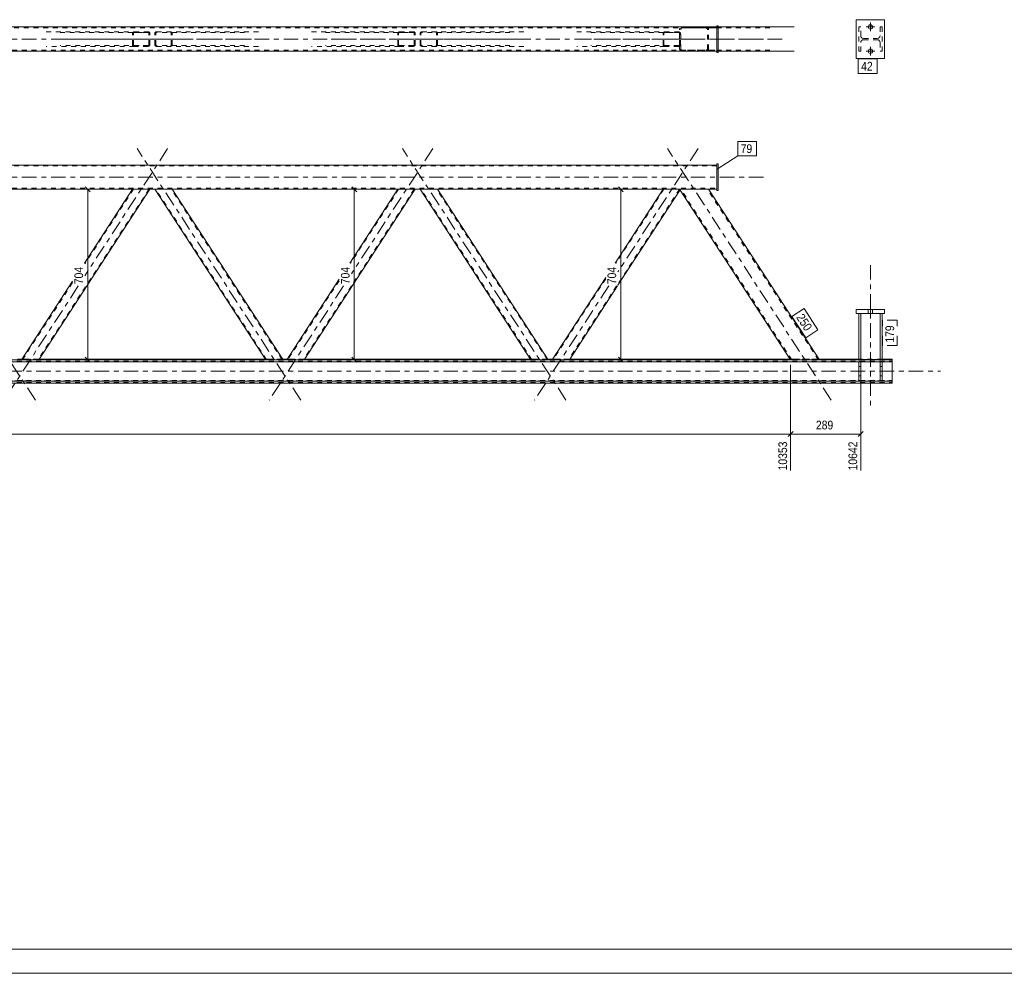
# Model space of a CAD drawing. Header units: millimetres. Extents: x 0 to 914, y 0 to 420.
# Tile 4 of 9: x 500 to 703, y 0 to 197. Entities that reach past the tile are written whole.
import ezdxf

# ---------------------------------------------------------------- set-up
doc = ezdxf.new("R2010")
doc.units = ezdxf.units.MM
for name, pattern in [('XKITLINE00', [0]), ('XKITLINE01', [4, 1, -1, 1, -1]), ('XKITLINE02', [4, 2, -2]), ('XKITLINE03', [6, 3, -1, 1, -1])]:
    doc.linetypes.add(name, pattern=pattern)
for name, color, linetype, lineweight in [('Arkusz rysunku', 3, 'Continuous', 0), ('Element', 2, 'Continuous', 0), ('Wymiar', 4, 'Continuous', 0), ('Znak elementu', 2, 'Continuous', 0), ('Śruba', 3, 'Continuous', 0)]:
    doc.layers.add(name, color=color, linetype=linetype, lineweight=lineweight)
doc.styles.add('ARIAL', font='ARIAL.TTF')

msp = doc.modelspace()

# ---------------------------------------------------------------- linework, layer by layer
at = {"layer": 'Arkusz rysunku', "linetype": 'XKITLINE00', "lineweight": 0}
for p, q in [((5, 5), (909, 5)), ((0, 0), (914, 0))]:
    msp.add_line(p, q, dxfattribs=at)
at = {"layer": 'Element', "linetype": 'XKITLINE00', "lineweight": 0}
for p, q in [((644, 195.22), (174.62, 195.22)), ((644.3, 195.47), (644, 195.47)), ((644, 195.47), (644, 189.97)), ((644.3, 189.97), (644.3, 195.47)), ((659.97, 195.22), (644.3, 195.22)), ((672.78, 188.72), (672.78, 196.72)), ((672.78, 196.72), (678.58, 196.72)), ((678.58, 196.72), (678.58, 188.72)), ((174.62, 190.22), (644, 190.22)), ((636.78, 190.22), (636.8, 190.22)), ((644, 190.22), (636.8, 190.22)), ((641.81, 190.22), (641.82, 190.22)), ((644, 189.97), (644.3, 189.97)), ((659.97, 190.22), (644.3, 190.22)), ((678.58, 188.72), (672.78, 188.72)), ((174.62, 166.74), (644, 166.74)), ((644, 161.49), (644, 166.99)), ((644, 166.99), (644.3, 166.99)), ((644.3, 166.99), (644.3, 161.49)), ((636.32, 161.74), (182.24, 161.74)), ((527.01, 161.74), (504.13, 126.58)), ((523.43, 161.74), (513.52, 146.52)), ((550.91, 126.58), (528.03, 161.74)), ((554.49, 126.58), (531.61, 161.74)), ((581.74, 161.74), (558.87, 126.58)), ((578.17, 161.74), (568.26, 146.52)), ((605.65, 126.58), (582.77, 161.74)), ((609.23, 126.58), (586.35, 161.74)), ((632.91, 161.74), (623, 146.52)), ((636.4, 161.61), (623.59, 141.93)), ((659.21, 126.55), (636.32, 161.74)), ((636.35, 161.74), (636.32, 161.74)), ((636.61, 161.74), (636.35, 161.74)), ((642.28, 161.74), (636.61, 161.74)), ((665.18, 126.55), (642.28, 161.74)), ((644, 161.74), (642.28, 161.74)), ((644.3, 161.49), (644, 161.49)), ((511.07, 142.76), (500.55, 126.58)), ((566.07, 143.16), (555.29, 126.58)), ((621.07, 143.56), (610.02, 126.58)), ((623.5, 141.79), (613.6, 126.58)), ((672.78, 136.91), (672.78, 136.11)), ((678.58, 136.91), (672.78, 136.91)), ((678.58, 136.11), (678.58, 136.91)), ((672.78, 136.11), (678.58, 136.11)), ((673.28, 136.11), (673.28, 126.54)), ((673.68, 126.54), (673.68, 136.11)), ((677.68, 136.11), (677.68, 126.54)), ((678.08, 126.54), (678.08, 136.11)), ((141.58, 126.14), (680.18, 126.14)), ((659.69, 126.54), (157.67, 126.54)), ((500.62, 126.7), (499.68, 126.7)), ((500.57, 126.58), (500.55, 126.58)), ((500.65, 126.58), (500.57, 126.58)), ((500.76, 126.57), (500.65, 126.58)), ((500.9, 126.57), (500.76, 126.57)), ((500.9, 126.57), (503.76, 126.57)), ((503.9, 126.57), (503.76, 126.57)), ((504.02, 126.58), (503.9, 126.57)), ((504.1, 126.58), (504.02, 126.58)), ((504.13, 126.58), (504.1, 126.58)), ((550.84, 126.7), (504.2, 126.7)), ((550.94, 126.58), (550.91, 126.58)), ((551.02, 126.58), (550.94, 126.58)), ((551.14, 126.57), (551.02, 126.58)), ((551.28, 126.57), (551.14, 126.57)), ((551.28, 126.57), (554.14, 126.57)), ((554.28, 126.57), (554.14, 126.57)), ((554.39, 126.58), (554.28, 126.57)), ((554.47, 126.58), (554.39, 126.58)), ((555.36, 126.7), (554.42, 126.7)), ((554.49, 126.58), (554.47, 126.58)), ((555.31, 126.58), (555.29, 126.58)), ((555.39, 126.58), (555.31, 126.58)), ((555.5, 126.57), (555.39, 126.58)), ((555.64, 126.57), (555.5, 126.57)), ((555.64, 126.57), (558.5, 126.57)), ((558.64, 126.57), (558.5, 126.57)), ((558.76, 126.58), (558.64, 126.57)), ((558.84, 126.58), (558.76, 126.58)), ((558.87, 126.58), (558.84, 126.58)), ((605.57, 126.7), (558.94, 126.7)), ((605.68, 126.58), (605.65, 126.58)), ((605.76, 126.58), (605.68, 126.58)), ((605.88, 126.57), (605.76, 126.58)), ((606.01, 126.57), (605.88, 126.57)), ((606.01, 126.57), (608.88, 126.57)), ((609.01, 126.57), (608.88, 126.57)), ((609.13, 126.58), (609.01, 126.57)), ((609.2, 126.58), (609.13, 126.58)), ((610.1, 126.7), (609.15, 126.7)), ((609.23, 126.58), (609.2, 126.58)), ((610.05, 126.58), (610.02, 126.58)), ((610.13, 126.58), (610.05, 126.58)), ((610.24, 126.57), (610.13, 126.58)), ((610.38, 126.57), (610.24, 126.57)), ((610.38, 126.57), (613.24, 126.57)), ((613.38, 126.57), (613.24, 126.57)), ((613.5, 126.58), (613.38, 126.57)), ((613.57, 126.58), (613.5, 126.58)), ((613.6, 126.58), (613.57, 126.58)), ((659.12, 126.7), (613.68, 126.7)), ((659.25, 126.55), (659.21, 126.55)), ((659.36, 126.55), (659.25, 126.55)), ((659.52, 126.54), (659.36, 126.55)), ((659.7, 126.54), (659.52, 126.54)), ((659.7, 126.54), (664.71, 126.54)), ((664.71, 126.54), (659.7, 126.54)), ((664.89, 126.54), (664.71, 126.54)), ((664.72, 126.54), (680.18, 126.54)), ((665.05, 126.55), (664.89, 126.54)), ((665.15, 126.55), (665.05, 126.55)), ((673.28, 126.7), (665.09, 126.7)), ((665.18, 126.55), (665.15, 126.55)), ((673.28, 126.54), (673.68, 126.54)), ((673.28, 126.12), (673.28, 126.14)), ((673.28, 126.12), (673.68, 126.12)), ((673.28, 126.12), (673.28, 122.17)), ((673.72, 126.6), (673.68, 126.6)), ((673.68, 126.12), (673.68, 126.14)), ((673.68, 126.12), (673.68, 122.17)), ((673.85, 126.61), (673.72, 126.6)), ((674.05, 126.61), (673.85, 126.61)), ((674.28, 126.62), (674.05, 126.61)), ((674.28, 126.62), (677.08, 126.62)), ((677.31, 126.61), (677.08, 126.62)), ((677.5, 126.61), (677.31, 126.61)), ((677.63, 126.6), (677.5, 126.61)), ((677.68, 126.6), (677.63, 126.6)), ((677.68, 126.54), (678.08, 126.54)), ((677.68, 126.12), (677.68, 126.14)), ((677.68, 126.12), (678.08, 126.12)), ((677.68, 126.12), (677.68, 122.17)), ((680.18, 126.7), (678.08, 126.7)), ((678.08, 126.12), (678.08, 126.14)), ((678.08, 126.12), (678.08, 122.17)), ((680.18, 126.7), (680.18, 122.39)), ((141.58, 122.14), (680.18, 122.14)), ((673.68, 122.17), (673.28, 122.17)), ((678.08, 122.17), (677.68, 122.17)), ((680.18, 121.74), (680.18, 122.39)), ((141.58, 121.74), (680.18, 121.74))]:
    msp.add_line(p, q, dxfattribs=at)
at = {"layer": 'Element', "linetype": 'XKITLINE01', "lineweight": 0}
for p, q in [((636.63, 195.19), (636.61, 195.19)), ((636.8, 195.22), (636.63, 195.19)), ((644.3, 195.22), (636.8, 195.22)), ((641.99, 195.19), (641.81, 195.22)), ((644, 190.22), (644, 195.22)), ((673.28, 195.22), (673.28, 190.22)), ((673.68, 195.22), (673.28, 195.22)), ((673.68, 193.44), (673.68, 195.22)), ((678.08, 195.22), (677.68, 195.22)), ((677.68, 195.22), (677.68, 193.44)), ((678.08, 190.22), (678.08, 195.22)), ((644, 195.02), (174.62, 195.02)), ((505.63, 194.22), (523.78, 194.22)), ((508.49, 194.07), (526.65, 194.07)), ((523.45, 194.03), (523.43, 193.92)), ((523.43, 191.52), (523.43, 193.92)), ((523.53, 194.13), (523.45, 194.03)), ((523.65, 194.2), (523.53, 194.13)), ((523.61, 193.92), (523.62, 193.98)), ((523.61, 191.52), (523.61, 193.92)), ((523.62, 193.98), (523.66, 194.03)), ((523.78, 194.22), (523.65, 194.2)), ((523.66, 194.03), (523.72, 194.06)), ((523.72, 194.06), (523.78, 194.07)), ((523.78, 194.22), (526.65, 194.22)), ((526.65, 194.07), (523.78, 194.07)), ((526.78, 194.2), (526.65, 194.22)), ((526.65, 194.07), (526.72, 194.06)), ((526.72, 194.06), (526.77, 194.03)), ((526.77, 194.03), (526.81, 193.98)), ((526.9, 194.13), (526.78, 194.2)), ((526.81, 193.98), (526.83, 193.92)), ((526.83, 191.52), (526.83, 193.92)), ((526.98, 194.03), (526.9, 194.13)), ((527.01, 193.92), (526.98, 194.03)), ((527.01, 191.52), (527.01, 193.92)), ((528.06, 194.03), (528.03, 193.92)), ((528.03, 191.52), (528.03, 193.92)), ((528.14, 194.13), (528.06, 194.03)), ((528.25, 194.2), (528.14, 194.13)), ((528.21, 193.92), (528.22, 193.98)), ((528.21, 191.52), (528.21, 193.92)), ((528.22, 193.98), (528.26, 194.03)), ((528.39, 194.22), (528.25, 194.2)), ((528.26, 194.03), (528.32, 194.06)), ((528.32, 194.06), (528.39, 194.07)), ((549.41, 194.22), (528.39, 194.22)), ((546.55, 194.07), (528.39, 194.07)), ((531.39, 194.2), (531.25, 194.22)), ((531.25, 194.07), (531.32, 194.06)), ((531.32, 194.06), (531.38, 194.03)), ((531.38, 194.03), (531.42, 193.98)), ((531.51, 194.13), (531.39, 194.2)), ((531.42, 193.98), (531.43, 193.92)), ((531.43, 191.52), (531.43, 193.92)), ((531.58, 194.03), (531.51, 194.13)), ((531.61, 193.92), (531.58, 194.03)), ((531.61, 191.52), (531.61, 193.92)), ((560.36, 194.22), (578.52, 194.22)), ((563.23, 194.07), (581.39, 194.07)), ((578.19, 194.03), (578.17, 193.92)), ((578.17, 191.52), (578.17, 193.92)), ((578.27, 194.13), (578.19, 194.03)), ((578.39, 194.2), (578.27, 194.13)), ((578.34, 193.92), (578.36, 193.98)), ((578.34, 191.52), (578.34, 193.92)), ((578.36, 193.98), (578.4, 194.03)), ((578.52, 194.22), (578.39, 194.2)), ((578.4, 194.03), (578.46, 194.06)), ((578.46, 194.06), (578.52, 194.07)), ((578.52, 194.22), (581.39, 194.22)), ((581.39, 194.07), (578.52, 194.07)), ((581.52, 194.2), (581.39, 194.22)), ((581.39, 194.07), (581.46, 194.06)), ((581.46, 194.06), (581.51, 194.03)), ((581.51, 194.03), (581.55, 193.98)), ((581.64, 194.13), (581.52, 194.2)), ((581.55, 193.98), (581.57, 193.92)), ((581.57, 191.52), (581.57, 193.92)), ((581.72, 194.03), (581.64, 194.13)), ((581.74, 193.92), (581.72, 194.03)), ((581.74, 191.52), (581.74, 193.92)), ((582.8, 194.03), (582.77, 193.92)), ((582.77, 191.52), (582.77, 193.92)), ((582.88, 194.13), (582.8, 194.03)), ((582.99, 194.2), (582.88, 194.13)), ((582.95, 193.92), (582.96, 193.98)), ((582.95, 191.52), (582.95, 193.92)), ((582.96, 193.98), (583, 194.03)), ((583.13, 194.22), (582.99, 194.2)), ((583, 194.03), (583.06, 194.06)), ((583.06, 194.06), (583.13, 194.07)), ((604.15, 194.22), (583.13, 194.22)), ((601.29, 194.07), (583.13, 194.07)), ((586.13, 194.2), (585.99, 194.22)), ((585.99, 194.07), (586.06, 194.06)), ((586.06, 194.06), (586.12, 194.03)), ((586.12, 194.03), (586.16, 193.98)), ((586.25, 194.13), (586.13, 194.2)), ((586.16, 193.98), (586.17, 193.92)), ((586.17, 191.52), (586.17, 193.92)), ((586.32, 194.03), (586.25, 194.13)), ((586.35, 193.92), (586.32, 194.03)), ((586.35, 191.52), (586.35, 193.92)), ((615.1, 194.22), (633.26, 194.22)), ((617.97, 194.07), (636.13, 194.07)), ((632.93, 194.03), (632.91, 193.92)), ((632.91, 191.52), (632.91, 193.92)), ((633.01, 194.13), (632.93, 194.03)), ((633.13, 194.2), (633.01, 194.13)), ((633.08, 193.92), (633.1, 193.98)), ((633.08, 191.52), (633.08, 193.92)), ((633.1, 193.98), (633.14, 194.03)), ((633.26, 194.22), (633.13, 194.2)), ((633.14, 194.03), (633.19, 194.06)), ((633.19, 194.06), (633.26, 194.07)), ((633.26, 194.22), (636.13, 194.22)), ((636.13, 194.07), (633.26, 194.07)), ((636.26, 194.2), (636.13, 194.22)), ((636.13, 194.07), (636.2, 194.06)), ((636.2, 194.06), (636.25, 194.03)), ((636.25, 194.03), (636.29, 193.98)), ((636.38, 194.13), (636.26, 194.2)), ((636.29, 193.98), (636.31, 193.92)), ((636.31, 191.52), (636.31, 193.92)), ((636.35, 194.96), (636.32, 194.82)), ((636.32, 190.62), (636.32, 194.82)), ((636.35, 194.97), (636.35, 194.96)), ((636.46, 194.03), (636.38, 194.13)), ((636.48, 193.92), (636.46, 194.03)), ((636.48, 191.52), (636.48, 193.92)), ((636.56, 194.82), (636.57, 194.9)), ((636.56, 190.62), (636.56, 194.82)), ((636.57, 194.9), (636.63, 194.96)), ((636.63, 194.96), (636.65, 194.98)), ((636.65, 194.98), (636.7, 195)), ((636.7, 195), (636.8, 195.02)), ((654.95, 195.02), (636.8, 195.02)), ((641.81, 195.02), (641.9, 195)), ((641.9, 195), (641.97, 194.96)), ((641.97, 194.96), (642.03, 194.9)), ((642.03, 194.9), (642.04, 194.82)), ((642.04, 190.62), (642.04, 194.82)), ((642.25, 194.96), (642.25, 194.97)), ((642.28, 194.82), (642.25, 194.96)), ((642.28, 190.62), (642.28, 194.82)), ((673.72, 193.21), (673.68, 193.44)), ((677.68, 193.44), (677.63, 193.21)), ((523.78, 191.22), (505.63, 191.22)), ((526.65, 191.37), (508.49, 191.37)), ((523.43, 191.52), (523.45, 191.4)), ((523.45, 191.4), (523.53, 191.31)), ((523.53, 191.31), (523.65, 191.24)), ((523.62, 191.46), (523.61, 191.52)), ((523.66, 191.41), (523.62, 191.46)), ((523.65, 191.24), (523.78, 191.22)), ((523.72, 191.38), (523.66, 191.41)), ((523.78, 191.37), (523.72, 191.38)), ((523.78, 191.37), (526.65, 191.37)), ((526.65, 191.22), (523.78, 191.22)), ((526.72, 191.38), (526.65, 191.37)), ((526.65, 191.22), (526.78, 191.24)), ((526.77, 191.41), (526.72, 191.38)), ((526.81, 191.46), (526.77, 191.41)), ((526.78, 191.24), (526.9, 191.31)), ((526.83, 191.52), (526.81, 191.46)), ((526.9, 191.31), (526.98, 191.4)), ((526.98, 191.4), (527.01, 191.52)), ((528.03, 191.52), (528.06, 191.4)), ((528.06, 191.4), (528.14, 191.31)), ((528.14, 191.31), (528.25, 191.24)), ((528.22, 191.46), (528.21, 191.52)), ((528.26, 191.41), (528.22, 191.46)), ((528.25, 191.24), (528.39, 191.22)), ((528.32, 191.38), (528.26, 191.41)), ((528.39, 191.37), (528.32, 191.38)), ((546.55, 191.37), (528.39, 191.37)), ((549.41, 191.22), (528.39, 191.22)), ((531.32, 191.38), (531.25, 191.37)), ((531.25, 191.22), (531.39, 191.24)), ((531.38, 191.41), (531.32, 191.38)), ((531.42, 191.46), (531.38, 191.41)), ((531.39, 191.24), (531.51, 191.31)), ((531.43, 191.52), (531.42, 191.46)), ((531.51, 191.31), (531.58, 191.4)), ((531.58, 191.4), (531.61, 191.52)), ((578.52, 191.22), (560.36, 191.22)), ((581.39, 191.37), (563.23, 191.37)), ((578.17, 191.52), (578.19, 191.4)), ((578.19, 191.4), (578.27, 191.31)), ((578.27, 191.31), (578.39, 191.24)), ((578.36, 191.46), (578.34, 191.52)), ((578.4, 191.41), (578.36, 191.46)), ((578.39, 191.24), (578.52, 191.22)), ((578.46, 191.38), (578.4, 191.41)), ((578.52, 191.37), (578.46, 191.38)), ((578.52, 191.37), (581.39, 191.37)), ((581.39, 191.22), (578.52, 191.22)), ((581.46, 191.38), (581.39, 191.37)), ((581.39, 191.22), (581.52, 191.24)), ((581.51, 191.41), (581.46, 191.38)), ((581.55, 191.46), (581.51, 191.41)), ((581.52, 191.24), (581.64, 191.31)), ((581.57, 191.52), (581.55, 191.46)), ((581.64, 191.31), (581.72, 191.4)), ((581.72, 191.4), (581.74, 191.52)), ((582.77, 191.52), (582.8, 191.4)), ((582.8, 191.4), (582.88, 191.31)), ((582.88, 191.31), (582.99, 191.24)), ((582.96, 191.46), (582.95, 191.52)), ((583, 191.41), (582.96, 191.46)), ((582.99, 191.24), (583.13, 191.22)), ((583.06, 191.38), (583, 191.41)), ((583.13, 191.37), (583.06, 191.38)), ((601.29, 191.37), (583.13, 191.37)), ((604.15, 191.22), (583.13, 191.22)), ((586.06, 191.38), (585.99, 191.37)), ((585.99, 191.22), (586.13, 191.24)), ((586.12, 191.41), (586.06, 191.38)), ((586.16, 191.46), (586.12, 191.41)), ((586.13, 191.24), (586.25, 191.31)), ((586.17, 191.52), (586.16, 191.46)), ((586.25, 191.31), (586.32, 191.4)), ((586.32, 191.4), (586.35, 191.52)), ((633.26, 191.22), (615.1, 191.22)), ((636.13, 191.37), (617.97, 191.37)), ((632.91, 191.52), (632.93, 191.4)), ((632.93, 191.4), (633.01, 191.31)), ((633.01, 191.31), (633.13, 191.24)), ((633.1, 191.46), (633.08, 191.52)), ((633.14, 191.41), (633.1, 191.46)), ((633.13, 191.24), (633.26, 191.22)), ((633.19, 191.38), (633.14, 191.41)), ((633.26, 191.37), (633.19, 191.38)), ((633.26, 191.37), (636.13, 191.37)), ((636.13, 191.22), (633.26, 191.22)), ((636.2, 191.38), (636.13, 191.37)), ((636.13, 191.22), (636.26, 191.24)), ((636.25, 191.41), (636.2, 191.38)), ((636.29, 191.46), (636.25, 191.41)), ((636.26, 191.24), (636.38, 191.31)), ((636.31, 191.52), (636.29, 191.46)), ((636.38, 191.31), (636.46, 191.4)), ((636.46, 191.4), (636.48, 191.52)), ((673.68, 191.99), (673.72, 192.22)), ((673.68, 190.22), (673.68, 191.99)), ((674.28, 192.84), (674.05, 192.89)), ((674.05, 192.55), (674.28, 192.59)), ((674.28, 192.84), (677.08, 192.84)), ((674.28, 192.59), (677.08, 192.59)), ((677.31, 192.89), (677.08, 192.84)), ((677.08, 192.59), (677.31, 192.55)), ((677.63, 192.22), (677.68, 191.99)), ((677.68, 191.99), (677.68, 190.22)), ((174.62, 190.42), (644, 190.42)), ((636.32, 190.62), (636.34, 190.55)), ((636.34, 190.55), (636.35, 190.47)), ((636.57, 190.54), (636.56, 190.62)), ((636.63, 190.48), (636.57, 190.54)), ((636.61, 190.25), (636.78, 190.22)), ((636.7, 190.43), (636.63, 190.48)), ((636.8, 190.42), (636.7, 190.43)), ((654.95, 190.42), (636.8, 190.42)), ((641.9, 190.43), (641.81, 190.42)), ((641.82, 190.22), (641.99, 190.25)), ((641.97, 190.48), (641.9, 190.43)), ((642.03, 190.54), (641.97, 190.48)), ((642.04, 190.62), (642.03, 190.54)), ((642.25, 190.47), (642.27, 190.55)), ((642.27, 190.55), (642.28, 190.62)), ((644.3, 190.22), (644, 190.22)), ((673.28, 190.22), (673.68, 190.22)), ((677.68, 190.22), (678.08, 190.22)), ((644, 166.74), (644, 161.74)), ((644, 166.54), (174.62, 166.54)), ((174.62, 161.94), (644, 161.94)), ((526.83, 161.74), (504, 126.66)), ((523.61, 161.74), (513.59, 146.36)), ((527.01, 161.74), (523.43, 161.74)), ((531.61, 161.74), (528.03, 161.74)), ((551.09, 126.58), (528.21, 161.74)), ((554.31, 126.58), (531.43, 161.74)), ((578.34, 161.74), (568.44, 146.52)), ((581.57, 161.74), (568.59, 141.81)), ((581.74, 161.74), (578.17, 161.74)), ((586.35, 161.74), (582.77, 161.74)), ((605.83, 126.58), (582.95, 161.74)), ((609.05, 126.58), (586.17, 161.74)), ((633.08, 161.74), (623.18, 146.52)), ((636.31, 161.74), (623.59, 142.21)), ((636.48, 161.74), (632.91, 161.74)), ((636.32, 161.74), (636.32, 161.74)), ((636.35, 161.74), (636.32, 161.74)), ((642.28, 161.74), (636.35, 161.74)), ((636.48, 161.74), (636.4, 161.61)), ((659.45, 126.55), (636.56, 161.74)), ((636.8, 161.74), (636.61, 161.74)), ((636.8, 161.74), (636.8, 161.74)), ((664.94, 126.55), (642.04, 161.74)), ((511.07, 142.48), (500.78, 126.66)), ((566.07, 142.88), (555.51, 126.66)), ((621.07, 143.29), (610.25, 126.66)), ((568.59, 141.79), (558.74, 126.66)), ((623.32, 141.79), (613.47, 126.66)), ((673.28, 136.11), (674.28, 136.11)), ((674.28, 136.11), (677.68, 136.11)), ((677.68, 136.11), (678.08, 136.11)), ((141.58, 126.3), (680.18, 126.3)), ((141.58, 126.2), (680.18, 126.2)), ((500.55, 126.58), (500.6, 126.66)), ((500.6, 126.66), (500.63, 126.66)), ((504.2, 126.7), (500.62, 126.7)), ((500.63, 126.66), (500.71, 126.66)), ((500.71, 126.66), (500.82, 126.67)), ((500.78, 126.66), (500.73, 126.58)), ((500.73, 126.58), (500.74, 126.58)), ((500.74, 126.58), (500.78, 126.58)), ((500.79, 126.66), (500.78, 126.66)), ((500.78, 126.58), (500.84, 126.58)), ((500.83, 126.66), (500.79, 126.66)), ((500.82, 126.67), (500.96, 126.67)), ((500.89, 126.66), (500.83, 126.66)), ((500.84, 126.58), (500.9, 126.58)), ((500.96, 126.66), (500.89, 126.66)), ((500.9, 126.58), (503.77, 126.58)), ((500.96, 126.67), (503.83, 126.67)), ((500.96, 126.66), (503.82, 126.66)), ((503.77, 126.58), (503.84, 126.58)), ((503.89, 126.66), (503.82, 126.66)), ((503.83, 126.67), (503.96, 126.67)), ((503.84, 126.58), (503.89, 126.58)), ((503.95, 126.66), (503.89, 126.66)), ((503.89, 126.58), (503.93, 126.58)), ((503.93, 126.58), (503.95, 126.58)), ((504, 126.66), (503.95, 126.58)), ((503.99, 126.66), (503.95, 126.66)), ((503.96, 126.67), (504.08, 126.66)), ((504, 126.66), (503.99, 126.66)), ((504.08, 126.66), (504.15, 126.66)), ((504.13, 126.58), (504.18, 126.66)), ((504.15, 126.66), (504.18, 126.66)), ((554.42, 126.7), (550.84, 126.7)), ((550.86, 126.66), (550.89, 126.66)), ((550.89, 126.66), (550.96, 126.66)), ((550.96, 126.66), (551.08, 126.67)), ((551.05, 126.66), (551.04, 126.66)), ((551.09, 126.66), (551.05, 126.66)), ((551.08, 126.67), (551.21, 126.67)), ((551.15, 126.66), (551.09, 126.66)), ((551.09, 126.58), (551.11, 126.58)), ((551.11, 126.58), (551.15, 126.58)), ((551.22, 126.66), (551.15, 126.66)), ((551.15, 126.58), (551.2, 126.58)), ((551.2, 126.58), (551.27, 126.58)), ((551.21, 126.67), (554.08, 126.67)), ((551.22, 126.66), (554.08, 126.66)), ((551.27, 126.58), (554.14, 126.58)), ((554.08, 126.67), (554.22, 126.67)), ((554.15, 126.66), (554.08, 126.66)), ((554.14, 126.58), (554.2, 126.58)), ((554.21, 126.66), (554.15, 126.66)), ((554.2, 126.58), (554.26, 126.58)), ((554.25, 126.66), (554.21, 126.66)), ((554.22, 126.67), (554.33, 126.66)), ((554.26, 126.66), (554.25, 126.66)), ((554.26, 126.58), (554.3, 126.58)), ((554.3, 126.58), (554.31, 126.58)), ((554.33, 126.66), (554.41, 126.66)), ((554.41, 126.66), (554.44, 126.66)), ((555.29, 126.58), (555.34, 126.66)), ((555.34, 126.66), (555.37, 126.66)), ((558.94, 126.7), (555.36, 126.7)), ((555.37, 126.66), (555.45, 126.66)), ((555.45, 126.66), (555.56, 126.67)), ((555.51, 126.66), (555.47, 126.58)), ((555.47, 126.58), (555.48, 126.58)), ((555.48, 126.58), (555.52, 126.58)), ((555.53, 126.66), (555.51, 126.66)), ((555.52, 126.58), (555.57, 126.58)), ((555.57, 126.66), (555.53, 126.66)), ((555.56, 126.67), (555.7, 126.67)), ((555.63, 126.66), (555.57, 126.66)), ((555.57, 126.58), (555.64, 126.58)), ((555.7, 126.66), (555.63, 126.66)), ((555.64, 126.58), (558.51, 126.58)), ((555.7, 126.67), (558.56, 126.67)), ((555.7, 126.66), (558.56, 126.66)), ((558.51, 126.58), (558.57, 126.58)), ((558.56, 126.67), (558.7, 126.67)), ((558.63, 126.66), (558.56, 126.66)), ((558.57, 126.58), (558.63, 126.58)), ((558.69, 126.66), (558.63, 126.66)), ((558.63, 126.58), (558.67, 126.58)), ((558.67, 126.58), (558.69, 126.58)), ((558.74, 126.66), (558.69, 126.58)), ((558.72, 126.66), (558.69, 126.66)), ((558.7, 126.67), (558.81, 126.66)), ((558.74, 126.66), (558.72, 126.66)), ((558.81, 126.66), (558.89, 126.66)), ((558.87, 126.58), (558.92, 126.66)), ((558.89, 126.66), (558.92, 126.66)), ((609.15, 126.7), (605.57, 126.7)), ((605.6, 126.66), (605.63, 126.66)), ((605.63, 126.66), (605.7, 126.66)), ((605.7, 126.66), (605.82, 126.67)), ((605.79, 126.66), (605.78, 126.66)), ((605.83, 126.66), (605.79, 126.66)), ((605.82, 126.67), (605.95, 126.67)), ((605.89, 126.66), (605.83, 126.66)), ((605.83, 126.58), (605.84, 126.58)), ((605.84, 126.58), (605.88, 126.58)), ((605.88, 126.58), (605.94, 126.58)), ((605.96, 126.66), (605.89, 126.66)), ((605.94, 126.58), (606.01, 126.58)), ((605.95, 126.67), (608.82, 126.67)), ((605.96, 126.66), (608.82, 126.66)), ((606.01, 126.58), (608.87, 126.58)), ((608.82, 126.67), (608.95, 126.67)), ((608.89, 126.66), (608.82, 126.66)), ((608.87, 126.58), (608.94, 126.58)), ((608.95, 126.66), (608.89, 126.66)), ((608.94, 126.58), (609, 126.58)), ((608.95, 126.67), (609.07, 126.66)), ((608.99, 126.66), (608.95, 126.66)), ((609, 126.66), (608.99, 126.66)), ((609, 126.58), (609.04, 126.58)), ((609.04, 126.58), (609.05, 126.58)), ((609.07, 126.66), (609.15, 126.66)), ((609.15, 126.66), (609.18, 126.66)), ((610.02, 126.58), (610.07, 126.66)), ((610.07, 126.66), (610.1, 126.66)), ((613.68, 126.7), (610.1, 126.7)), ((610.1, 126.66), (610.18, 126.66)), ((610.18, 126.66), (610.3, 126.67)), ((610.25, 126.66), (610.2, 126.58)), ((610.2, 126.58), (610.22, 126.58)), ((610.22, 126.58), (610.25, 126.58)), ((610.27, 126.66), (610.25, 126.66)), ((610.25, 126.58), (610.31, 126.58)), ((610.31, 126.66), (610.27, 126.66)), ((610.3, 126.67), (610.44, 126.67)), ((610.37, 126.66), (610.31, 126.66)), ((610.31, 126.58), (610.38, 126.58)), ((610.43, 126.66), (610.37, 126.66)), ((610.38, 126.58), (613.24, 126.58)), ((610.43, 126.66), (613.3, 126.66)), ((610.44, 126.67), (613.3, 126.67)), ((613.24, 126.58), (613.31, 126.58)), ((613.3, 126.67), (613.44, 126.67)), ((613.37, 126.66), (613.3, 126.66)), ((613.31, 126.58), (613.37, 126.58)), ((613.42, 126.66), (613.37, 126.66)), ((613.37, 126.58), (613.41, 126.58)), ((613.41, 126.58), (613.43, 126.58)), ((613.46, 126.66), (613.42, 126.66)), ((613.47, 126.66), (613.43, 126.58)), ((613.44, 126.67), (613.55, 126.66)), ((613.47, 126.66), (613.46, 126.66)), ((613.55, 126.66), (613.63, 126.66)), ((613.6, 126.58), (613.65, 126.66)), ((613.63, 126.66), (613.65, 126.66)), ((665.09, 126.7), (659.12, 126.7)), ((659.13, 126.69), (659.16, 126.69)), ((659.16, 126.69), (659.26, 126.69)), ((659.26, 126.69), (659.42, 126.7)), ((659.38, 126.69), (659.37, 126.69)), ((659.43, 126.69), (659.38, 126.69)), ((659.42, 126.7), (659.6, 126.7)), ((659.51, 126.69), (659.43, 126.69)), ((659.45, 126.55), (659.47, 126.55)), ((659.47, 126.55), (659.53, 126.55)), ((659.6, 126.69), (659.51, 126.69)), ((659.53, 126.55), (659.6, 126.55)), ((659.6, 126.7), (664.61, 126.7)), ((659.6, 126.69), (664.61, 126.69)), ((659.6, 126.55), (659.7, 126.55)), ((659.7, 126.54), (659.69, 126.54)), ((659.7, 126.55), (664.71, 126.55)), ((664.61, 126.7), (664.79, 126.7)), ((664.7, 126.69), (664.61, 126.69)), ((664.78, 126.69), (664.7, 126.69)), ((664.71, 126.55), (664.8, 126.55)), ((664.72, 126.54), (664.71, 126.54)), ((664.84, 126.69), (664.78, 126.69)), ((664.79, 126.7), (664.95, 126.69)), ((664.8, 126.55), (664.87, 126.55)), ((664.86, 126.69), (664.84, 126.69)), ((664.87, 126.55), (664.92, 126.55)), ((664.92, 126.55), (664.94, 126.55)), ((664.95, 126.69), (665.05, 126.69)), ((665.05, 126.69), (665.09, 126.69)), ((678.08, 126.7), (673.28, 126.7)), ((673.28, 126.7), (673.68, 126.7)), ((673.28, 122.28), (673.28, 126.27)), ((673.28, 126.27), (673.68, 126.27)), ((673.28, 126.23), (673.68, 126.23)), ((673.28, 126.16), (673.68, 126.16)), ((673.28, 126.16), (673.28, 126.14)), ((673.28, 126.14), (673.28, 126.16)), ((673.68, 126.64), (673.72, 126.64)), ((673.68, 122.28), (673.68, 126.27)), ((673.68, 126.14), (673.68, 126.16)), ((673.68, 126.16), (673.68, 126.14)), ((673.72, 126.64), (673.85, 126.63)), ((673.85, 126.63), (674.05, 126.63)), ((674.05, 126.63), (674.28, 126.62)), ((674.28, 126.62), (677.08, 126.62)), ((677.08, 126.62), (677.31, 126.63)), ((677.31, 126.63), (677.5, 126.63)), ((677.5, 126.63), (677.63, 126.64)), ((677.63, 126.64), (677.68, 126.64)), ((677.68, 126.7), (678.08, 126.7)), ((677.68, 122.28), (677.68, 126.27)), ((677.68, 126.27), (678.08, 126.27)), ((677.68, 126.23), (678.08, 126.23)), ((677.68, 126.16), (678.08, 126.16)), ((677.68, 126.16), (677.68, 126.14)), ((677.68, 126.14), (677.68, 126.16)), ((678.08, 122.28), (678.08, 126.27)), ((678.08, 126.14), (678.08, 126.16)), ((678.08, 126.16), (678.08, 126.14)), ((673.68, 125.2), (673.28, 125.2)), ((673.28, 125.19), (673.68, 125.19)), ((678.08, 125.2), (677.68, 125.2)), ((677.68, 125.19), (678.08, 125.19)), ((141.58, 122.3), (680.18, 122.3)), ((680.18, 122.24), (141.58, 122.24)), ((141.58, 121.9), (680.18, 121.9)), ((673.28, 123.25), (673.68, 123.25)), ((673.28, 123.24), (673.68, 123.24)), ((673.28, 122.32), (673.68, 122.32)), ((673.68, 122.28), (673.28, 122.28)), ((673.68, 122.21), (673.28, 122.21)), ((673.28, 122.21), (673.28, 122.17)), ((673.68, 122.17), (673.68, 122.21)), ((677.68, 123.25), (678.08, 123.25)), ((677.68, 123.24), (678.08, 123.24)), ((677.68, 122.32), (678.08, 122.32)), ((678.08, 122.28), (677.68, 122.28)), ((678.08, 122.21), (677.68, 122.21)), ((677.68, 122.21), (677.68, 122.17)), ((678.08, 122.17), (678.08, 122.21)), ((680.18, 122.28), (680.18, 122.6)), ((680.18, 122.3), (680.18, 122.25)), ((680.18, 122.25), (680.18, 122.3)), ((680.18, 122.25), (680.18, 122.28))]:
    msp.add_line(p, q, dxfattribs=at)
at = {"layer": 'Element', "linetype": 'XKITLINE03', "lineweight": 0}
for p, q in [((164.62, 192.72), (654, 192.72)), ((530.67, 192.72), (507.06, 192.72)), ((547.98, 192.72), (524.37, 192.72)), ((585.41, 192.72), (561.8, 192.72)), ((602.72, 192.72), (579.11, 192.72)), ((640.15, 192.72), (616.53, 192.72)), ((657.46, 192.72), (633.85, 192.72)), ((675.68, 192.72), (675.68, 192.72)), ((503.39, 118.24), (469.63, 170.12)), ((530.67, 170.12), (513.59, 143.88)), ((558.13, 118.24), (524.37, 170.12)), ((585.41, 170.12), (568.59, 144.28)), ((612.87, 118.24), (579.11, 170.12)), ((640.15, 170.12), (623.59, 144.68)), ((667.61, 118.24), (633.85, 170.12)), ((164.62, 164.24), (654, 164.24)), ((675.68, 146.11), (675.68, 116.62)), ((512.24, 141.79), (496.91, 118.24)), ((566.98, 141.79), (551.65, 118.24)), ((621.71, 141.79), (606.38, 118.24)), ((131.58, 124.22), (690.18, 124.22))]:
    msp.add_line(p, q, dxfattribs=at)
at = {"layer": 'Element', "linetype": 'XKITLINE01', "lineweight": 0}
for centre, radius, start, end in [((641.85, 194.76), 0.446, 27.8436, 72.219), ((674.28, 193.44), 0.6, 202.5, 247.5), ((677.08, 193.44), 0.6, 292.5, 337.5), ((674.28, 191.99), 0.6, 112.5, 157.5), ((677.08, 191.99), 0.6, 22.5, 67.5), ((636.75, 190.67), 0.446, 207.8436, 252.219)]:
    msp.add_arc(centre, radius, start, end, dxfattribs=at)
at = {"layer": 'Wymiar', "linetype": 'XKITLINE00', "lineweight": 0}
for p, q in [((505.12, 161.74), (515.63, 161.74)), ((513.68, 162.25), (514.7, 161.23)), ((514.19, 126.57), (514.19, 161.74)), ((559.86, 161.74), (570.63, 161.74)), ((568.68, 162.25), (569.7, 161.23)), ((569.19, 126.57), (569.19, 161.74)), ((614.6, 161.74), (625.63, 161.74)), ((623.68, 162.25), (624.7, 161.23)), ((624.19, 126.57), (624.19, 161.74)), ((497.18, 126.57), (515.63, 126.57)), ((513.68, 127.08), (514.7, 126.06)), ((551.92, 126.57), (570.63, 126.57)), ((568.68, 127.08), (569.7, 126.06)), ((606.66, 126.57), (625.63, 126.57)), ((623.68, 127.08), (624.7, 126.06)), ((659.22, 125.54), (659.22, 103.75)), ((659.22, 125.54), (659.22, 103.75)), ((673.68, 125.62), (673.68, 103.75)), ((659.73, 111.75), (658.71, 110.73)), ((659.73, 111.75), (658.76, 110.78)), ((674.18, 111.75), (673.17, 110.73)), ((267, 111.24), (659.22, 111.24)), ((659.22, 111.24), (673.68, 111.24))]:
    msp.add_line(p, q, dxfattribs=at)
at = {"layer": 'Znak elementu', "linetype": 'XKITLINE00', "lineweight": 0}
for p, q in [((673.18, 188.62), (677.05, 188.62)), ((673.18, 185.62), (673.18, 188.62)), ((677.05, 185.62), (677.05, 188.62)), ((673.18, 185.62), (677.05, 185.62)), ((648.32, 171.62), (652.19, 171.62)), ((648.32, 168.62), (648.32, 171.62)), ((652.19, 168.62), (652.19, 171.62)), ((644.08, 165.88), (648.32, 168.62)), ((648.32, 168.62), (652.19, 168.62)), ((659.49, 135.49), (662, 137.12)), ((662, 137.12), (664.84, 132.76)), ((659.49, 135.49), (662.33, 131.12)), ((662.33, 131.12), (664.84, 132.76))]:
    msp.add_line(p, q, dxfattribs=at)
at = {"layer": 'Znak elementu', "linetype": 'XKITLINE02', "lineweight": 0}
for p, q in [((678.18, 129.5), (678.18, 134.71)), ((681.18, 134.71), (678.18, 134.71)), ((681.18, 129.5), (681.18, 134.71)), ((681.18, 129.5), (678.18, 129.5))]:
    msp.add_line(p, q, dxfattribs=at)
at = {"layer": 'Śruba', "linetype": 'XKITLINE00', "lineweight": 0}
for p, q in [((674.78, 195.22), (676.58, 195.22)), ((675.68, 194.32), (675.68, 196.12)), ((675.68, 189.32), (675.68, 191.12)), ((674.78, 190.22), (676.58, 190.22)), ((675.23, 136.91), (675.23, 136.11)), ((675.23, 136.91), (675.23, 136.11)), ((675.68, 137.96), (675.68, 135.06)), ((675.68, 137.96), (675.68, 135.06)), ((676.13, 136.91), (676.13, 136.11)), ((676.13, 136.91), (676.13, 136.11))]:
    msp.add_line(p, q, dxfattribs=at)
for centre in [(675.68, 195.22), (675.68, 190.22)]:
    msp.add_circle(centre, 0.45, dxfattribs=at)

# ---------------------------------------------------------------- texts
at = {"layer": 'Wymiar', "style": 'ARIAL', "width": 0.85}
for s, p in [('704', (513.23, 142.15)), ('704', (568.23, 142.15)), ('704', (623.23, 142.15)), ('10353', (658.5, 103.75)), ('10642', (672.96, 103.75))]:
    msp.add_text(s, height=1.8, rotation=90.0002, dxfattribs=at).set_placement(p)
msp.add_text('289', height=1.8, dxfattribs=at).set_placement((664.45, 112.2))
at = {"layer": 'Znak elementu', "style": 'ARIAL', "width": 0.85}
for s, p in [('42', (673.78, 186.22)), ('79', (648.92, 169.22))]:
    msp.add_text(s, height=1.8, dxfattribs=at).set_placement(p)
for s, rotation, p in [('250', -56.9463, (660.32, 135.31)), ('179', 90.0002, (680.58, 130.1))]:
    msp.add_text(s, height=1.8, rotation=rotation, dxfattribs=at).set_placement(p)

doc.saveas('drawing.dxf')
